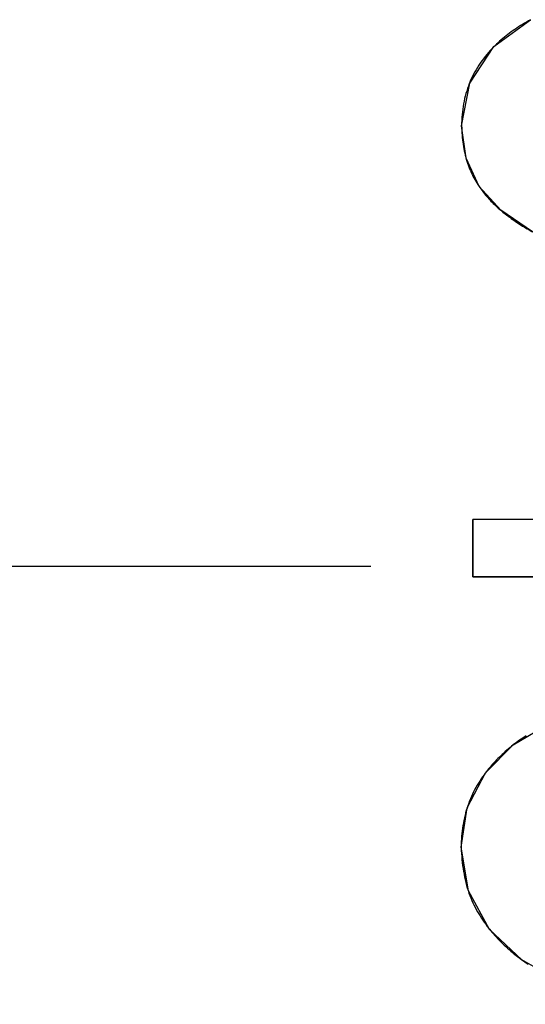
# Model space of a CAD drawing. Header units: millimetres. Extents: x -360 to -91, y -544 to -437.
# Tile 20 of 40: x -184.59 to -183.07, y -495.5 to -492.55. Entities that reach past the tile are written whole.
import ezdxf

# ---------------------------------------------------------------- set-up
doc = ezdxf.new("R2010")
doc.units = ezdxf.units.MM
doc.header["$LTSCALE"] = 16.335
doc.linetypes.add('ACAD_ISO08W100', pattern=[36, 24, -3, 6, -3])
doc.layers.get('0').update_dxf_attribs({"linetype": 'CONTINUOUS'})
doc.layers.add('2', color=7, linetype='CONTINUOUS')

msp = doc.modelspace()

# ---------------------------------------------------------------- linework, layer by layer
at = {"color": 7, "linetype": 'Continuous'}
for p, q in [((-183.1462, -493.1195), (-183.2108, -493.0482)), ((-183.0508, -493.184), (-183.1462, -493.1195)), ((-182.7505, -494.0475), (-183.2294, -494.0475)), ((-182.7505, -494.0475), (-183.2294, -494.0475)), ((-183.2294, -494.0475), (-183.2294, -494.2194)), ((-183.2294, -494.2194), (-183.2294, -494.0475)), ((-182.7505, -494.2194), (-183.2294, -494.2194)), ((-183.2294, -494.2194), (-182.7505, -494.2194))]:
    msp.add_line(p, q, dxfattribs=at)
for points in [[(-183.2635, -492.8657), (-183.2393, -492.7383), (-183.1665, -492.6285), (-183.0565, -492.5477)], [(-183.0565, -492.5477), (-183.0627, -492.5512), (-183.0689, -492.5548), (-183.0749, -492.5583), (-183.0808, -492.562), (-183.0867, -492.5656), (-183.0924, -492.5693), (-183.0981, -492.573), (-183.1036, -492.5768), (-183.1091, -492.5806), (-183.1145, -492.5845), (-183.1197, -492.5884), (-183.1249, -492.5923), (-183.13, -492.5963), (-183.135, -492.6003), (-183.1399, -492.6044), (-183.1446, -492.6085), (-183.1493, -492.6126), (-183.154, -492.6168), (-183.1585, -492.621), (-183.1629, -492.6252), (-183.1672, -492.6295)], [(-183.1672, -492.6295), (-183.1716, -492.634), (-183.1773, -492.6401), (-183.1827, -492.6462), (-183.188, -492.6523), (-183.1931, -492.6586), (-183.1981, -492.6649), (-183.2028, -492.6713), (-183.2074, -492.6778), (-183.2118, -492.6844), (-183.216, -492.691), (-183.2201, -492.6977), (-183.2239, -492.7045), (-183.2276, -492.7114), (-183.2311, -492.7184), (-183.2344, -492.7254), (-183.2376, -492.7325), (-183.2405, -492.7397), (-183.2433, -492.747), (-183.2459, -492.7543), (-183.2483, -492.7618), (-183.2506, -492.7693), (-183.2526, -492.7769), (-183.2545, -492.7845), (-183.2562, -492.7923), (-183.2578, -492.8001), (-183.2591, -492.8081), (-183.2603, -492.816), (-183.2613, -492.8241), (-183.2621, -492.8323), (-183.2627, -492.8405), (-183.2631, -492.8488), (-183.2634, -492.8572), (-183.2635, -492.8657)], [(-183.2635, -492.8657), (-183.2633, -492.8729), (-183.2631, -492.8801), (-183.2627, -492.8872), (-183.2622, -492.8942), (-183.2616, -492.9012), (-183.2609, -492.9081), (-183.2601, -492.9148), (-183.2591, -492.9215), (-183.2581, -492.9282), (-183.2569, -492.9347), (-183.2557, -492.9411), (-183.2543, -492.9475), (-183.2528, -492.9538), (-183.2512, -492.9599), (-183.2495, -492.966), (-183.2477, -492.972), (-183.2458, -492.9778), (-183.2438, -492.9836), (-183.2417, -492.9893), (-183.2394, -492.9949), (-183.2371, -493.0005), (-183.2347, -493.0059), (-183.2321, -493.0114), (-183.2294, -493.0167), (-183.2266, -493.022), (-183.2238, -493.0272), (-183.2208, -493.0324), (-183.2176, -493.0375), (-183.2144, -493.0426), (-183.2111, -493.0477)], [(-183.2108, -493.0482), (-183.25, -492.9635), (-183.2635, -492.8657)], [(-183.2111, -493.0477), (-183.2085, -493.0515), (-183.2058, -493.0553), (-183.203, -493.0591), (-183.2002, -493.0629), (-183.1973, -493.0666), (-183.1943, -493.0703), (-183.1913, -493.074), (-183.1882, -493.0777), (-183.1851, -493.0813), (-183.1819, -493.0849), (-183.1786, -493.0885), (-183.1753, -493.0921), (-183.1719, -493.0956), (-183.1684, -493.0991), (-183.1648, -493.1026), (-183.1612, -493.106), (-183.1576, -493.1094), (-183.1538, -493.1128), (-183.15, -493.1162), (-183.1462, -493.1195)], [(-183.1462, -493.1195), (-183.1428, -493.1223), (-183.1393, -493.1251), (-183.1358, -493.1279), (-183.1323, -493.1307), (-183.1288, -493.1334), (-183.1252, -493.1361), (-183.1216, -493.1388), (-183.118, -493.1415), (-183.1143, -493.1441), (-183.1106, -493.1467), (-183.1069, -493.1494)], [(-183.1069, -493.1494), (-183.1026, -493.1523), (-183.0983, -493.1552), (-183.0939, -493.1581), (-183.0895, -493.161), (-183.085, -493.1639), (-183.0805, -493.1667), (-183.076, -493.1694), (-183.0714, -493.1722), (-183.0668, -493.1749), (-183.0621, -493.1776), (-183.0574, -493.1803), (-183.0527, -493.1829), (-183.0499, -493.1844)], [(-183.1083, -494.7234), (-182.9942, -494.6546), (-182.8567, -494.608), (-182.7014, -494.5851)], [(-183.2649, -495.0301), (-183.2467, -494.912), (-183.1921, -494.8072), (-183.1083, -494.7234)], [(-183.1083, -494.7234), (-183.1133, -494.7273), (-183.1182, -494.7313), (-183.123, -494.7354), (-183.1278, -494.7394), (-183.1324, -494.7435), (-183.137, -494.7476), (-183.1415, -494.7517), (-183.1459, -494.7559), (-183.1502, -494.7601), (-183.1545, -494.7643), (-183.1586, -494.7685), (-183.1627, -494.7728), (-183.1667, -494.777), (-183.1706, -494.7813), (-183.1744, -494.7857), (-183.1782, -494.79), (-183.1818, -494.7944), (-183.1854, -494.7987), (-183.1889, -494.8032), (-183.1923, -494.8076)], [(-183.0701, -494.696), (-183.08, -494.7026), (-183.0896, -494.7093), (-183.0991, -494.7163), (-183.1083, -494.7234)], [(-183.1923, -494.8076), (-183.196, -494.8126), (-183.2006, -494.8188), (-183.2049, -494.8252), (-183.2091, -494.8316), (-183.2131, -494.838), (-183.217, -494.8444), (-183.2207, -494.851), (-183.2243, -494.8576), (-183.2277, -494.8642), (-183.2309, -494.8709), (-183.234, -494.8777), (-183.2369, -494.8846), (-183.2397, -494.8915), (-183.2423, -494.8985), (-183.2448, -494.9056), (-183.2472, -494.9127), (-183.2494, -494.92), (-183.2514, -494.9273), (-183.2533, -494.9347), (-183.2551, -494.9422), (-183.2567, -494.9498), (-183.2582, -494.9575), (-183.2595, -494.9653), (-183.2607, -494.9731), (-183.2618, -494.981), (-183.2627, -494.989), (-183.2634, -494.9971), (-183.264, -495.0052), (-183.2644, -495.0134), (-183.2647, -495.0217), (-183.2649, -495.0301)], [(-183.0831, -495.3677), (-183.1798, -495.2772), (-183.2427, -495.1614), (-183.2649, -495.0301)], [(-183.2649, -495.0301), (-183.2645, -495.0396), (-183.264, -495.049), (-183.2633, -495.0582), (-183.2625, -495.0674), (-183.2616, -495.0765), (-183.2605, -495.0854), (-183.2593, -495.0942), (-183.2579, -495.1029), (-183.2563, -495.1115), (-183.2546, -495.12), (-183.2528, -495.1283), (-183.2508, -495.1365), (-183.2487, -495.1446), (-183.2464, -495.1525), (-183.2439, -495.1603), (-183.2414, -495.168), (-183.2387, -495.1753), (-183.2358, -495.1825), (-183.2329, -495.1897), (-183.2298, -495.1967), (-183.2265, -495.2035), (-183.2231, -495.2103), (-183.2196, -495.217), (-183.2159, -495.2236), (-183.2121, -495.2301), (-183.2082, -495.2365), (-183.2041, -495.2429), (-183.1999, -495.2492), (-183.1955, -495.2554), (-183.191, -495.2615), (-183.1864, -495.2676), (-183.1817, -495.2737)], [(-183.1817, -495.2737), (-183.1799, -495.2759), (-183.1759, -495.2808), (-183.1718, -495.2857), (-183.1676, -495.2905), (-183.1634, -495.2953), (-183.159, -495.3001), (-183.1546, -495.3049), (-183.15, -495.3096), (-183.1454, -495.3143), (-183.1407, -495.319), (-183.1359, -495.3236), (-183.131, -495.3282), (-183.1261, -495.3328), (-183.121, -495.3373), (-183.1158, -495.3417), (-183.1106, -495.3462), (-183.1053, -495.3506), (-183.0999, -495.3549), (-183.0944, -495.3592), (-183.0888, -495.3635), (-183.0831, -495.3677)], [(-182.6387, -495.5015), (-182.8065, -495.4862), (-182.9565, -495.4401), (-183.0831, -495.3677)], [(-183.0831, -495.3677), (-183.0737, -495.3745), (-183.0641, -495.3811)]]:
    msp.add_lwpolyline(points, dxfattribs=at)
at = {"layer": '2', "color": 1, "linetype": 'ACAD_ISO08W100', "ltscale": 0.02}
msp.add_line((-115.9089, -494.188), (-359.7566, -494.188), dxfattribs=at)

doc.saveas('drawing.dxf')
